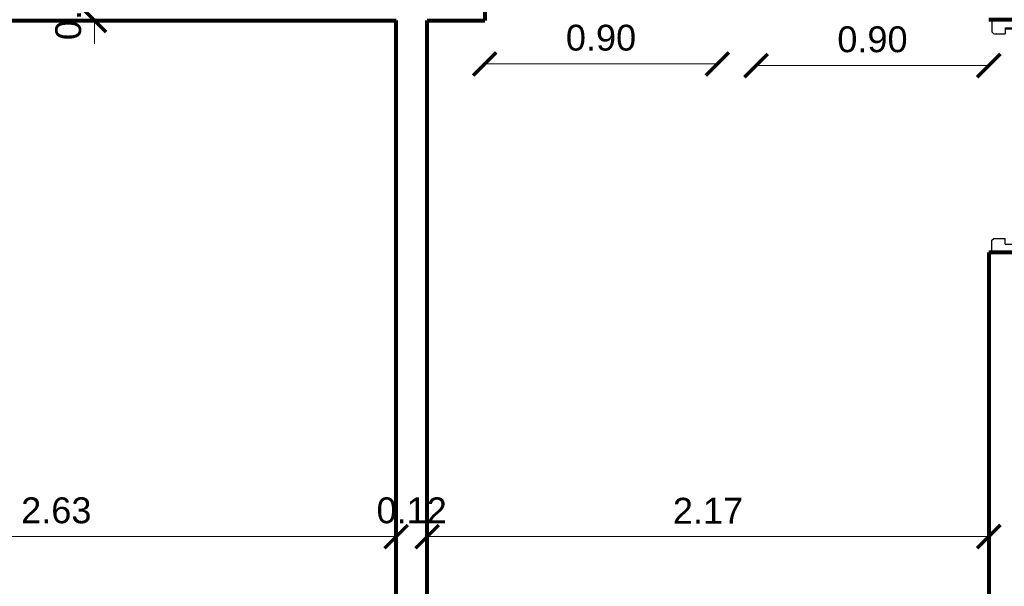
# Model space of a CAD drawing. Header units: inches. Extents: x -2.6 to 11.8, y -3.4 to 32.7.
# Tile 9 of 19: x 2.5 to 6.3, y 7.8 to 9.9. Entities that reach past the tile are written whole.
import ezdxf

# ---------------------------------------------------------------- set-up
doc = ezdxf.new("R2010")
doc.units = ezdxf.units.IN
doc.header["$MEASUREMENT"] = 0
doc.linetypes.add('CONTINUA', pattern=[0])
doc.layers.add('Cotas', color=60, linetype='Continuous')
doc.layers.add('Puertas', color=1, linetype='Continuous')
doc.layers.add('Paredes', color=5, linetype='Continuous', lineweight=80)
doc.styles.get("Standard").update_dxf_attribs({"font": 'arial.ttf'})
doc.dimstyles.new('Cotas', dxfattribs={"dimtxt": 0.1, "dimasz": 0.09, "dimexe": 0.2, "dimexo": 0.4, "dimgap": 0.05, "dimtad": 1, "dimzin": 0, "dimdsep": 46, "dimtxsty": 'Standard', "dimblk": 'ARCHTICK', "dimcen": 0.09, "dimse1": 1, "dimse2": 1, "dimclrd": 60, "dimclre": 256, "dimadec": 0, "dimazin": 0, "dimtfac": 1, "dimtix": 1, "dimtofl": 0, "dimtmove": 1, "dimatfit": 3, "dimfxl": 0, "dimtolj": 1, "dimtzin": 0, "dimlwd": 9, "dimarcsym": 0})

# ---------------------------------------------------------------- blocks, each defined once
blk = doc.blocks.new('puerta2')
at = {"layer": 'Puertas'}
for p, q in [((150.3377, 38.7222), (150.3377, 38.6142)), ((150.3377, 38.7222), (150.3848, 38.7222)), ((150.3377, 38.7222), (150.3377, 38.6142)), ((150.3377, 38.7222), (150.3848, 38.7222)), ((150.3848, 38.7222), (150.3917, 38.7154)), ((150.3848, 38.7222), (150.3917, 38.7154)), ((150.3917, 38.7154), (150.3917, 38.6704)), ((150.3917, 38.7154), (150.3917, 38.6704)), ((151.1906, 38.7222), (151.1837, 38.7154)), ((151.1906, 38.7222), (151.1837, 38.7154)), ((151.1837, 38.7154), (151.1837, 38.6704)), ((151.1837, 38.7154), (151.1837, 38.6704)), ((151.2377, 38.7222), (151.1906, 38.7222)), ((151.2377, 38.7222), (151.1906, 38.7222)), ((151.2377, 38.7222), (151.2377, 38.6142)), ((151.2377, 38.7222), (151.2377, 38.6142)), ((150.369, 38.6704), (150.369, 38.6142)), ((150.369, 38.6704), (150.3917, 38.6704)), ((150.369, 38.6704), (150.369, 38.6142)), ((150.369, 38.6704), (150.3917, 38.6704)), ((150.3712, 38.6682), (150.3712, 38.6142)), ((150.3733, 38.6682), (150.3712, 38.6682)), ((150.3712, 38.6682), (150.3712, 38.6142)), ((150.3733, 38.6682), (150.3712, 38.6682)), ((150.3733, 38.6682), (150.3733, 38.6142)), ((150.3733, 38.6682), (150.3733, 38.6142)), ((151.2064, 38.6704), (151.1837, 38.6704)), ((151.2064, 38.6704), (151.1837, 38.6704)), ((151.2064, 38.6704), (151.2064, 38.6142)), ((151.2064, 38.6704), (151.2064, 38.6142)), ((150.3377, 38.6142), (150.369, 38.6142)), ((150.3377, 38.6142), (150.369, 38.6142)), ((150.3712, 38.6142), (150.3733, 38.6142)), ((150.3712, 38.6142), (150.3733, 38.6142)), ((150.3755, 38.6121), (150.3755, 38.6099)), ((150.3755, 38.6121), (150.4295, 38.6121)), ((150.3755, 38.6121), (150.3755, 38.6099)), ((150.3755, 38.6121), (150.4295, 38.6121)), ((150.4295, 38.6099), (150.3755, 38.6099)), ((150.4295, 38.6099), (150.3755, 38.6099)), ((150.3755, 38.5409), (150.3755, 38.6078)), ((150.4295, 38.6078), (150.3755, 38.6078)), ((150.3755, 38.6078), (150.4295, 38.6078)), ((150.3755, 38.5409), (150.3755, 38.6078)), ((150.4295, 38.6078), (150.3755, 38.6078)), ((150.3755, 38.6078), (150.4295, 38.6078)), ((150.4295, 38.6099), (150.4295, 38.6121)), ((150.4295, 38.6099), (150.4295, 38.6121)), ((150.4295, 38.5066), (150.4295, 38.6078)), ((150.4295, 38.5066), (150.4295, 38.6078)), ((151.2377, 38.6142), (151.2064, 38.6142)), ((151.2377, 38.6142), (151.2064, 38.6142)), ((150.4083, 38.5409), (150.3755, 38.5409)), ((150.4083, 38.5409), (150.3755, 38.5409)), ((150.3824, 38.5387), (150.3755, 38.5387)), ((150.3824, 38.5387), (150.3755, 38.5387)), ((150.3824, 38.5319), (150.3824, 38.5387)), ((150.3824, 38.5319), (150.3824, 38.5387)), ((150.3845, 38.1829), (150.3845, 38.5387)), ((150.3845, 38.2082), (150.3845, 38.5387)), ((150.3845, 38.5387), (150.4061, 38.5387)), ((150.4061, 38.5387), (150.3845, 38.5387)), ((150.3845, 38.1829), (150.3845, 38.5387)), ((150.3845, 38.2082), (150.3845, 38.5387)), ((150.3845, 38.5387), (150.4061, 38.5387)), ((150.4061, 38.5387), (150.3845, 38.5387)), ((150.4061, 38.4998), (150.4061, 38.5387)), ((150.4061, 38.4998), (150.4061, 38.5387)), ((150.4083, 38.4998), (150.4083, 38.5409)), ((150.4083, 38.4998), (150.4083, 38.5409)), ((150.4226, 38.4998), (150.4295, 38.5066)), ((150.4226, 38.4998), (150.4295, 38.5066)), ((150.4295, 38.5066), (150.4295, 37.8845)), ((150.4295, 38.5066), (150.4295, 37.8845)), ((150.4061, 38.4998), (150.4053, 38.4989)), ((150.4061, 38.4998), (150.4053, 38.4989)), ((150.4061, 38.498), (150.4053, 38.4989)), ((150.4061, 38.498), (150.4053, 38.4989)), ((150.4061, 38.1829), (150.4061, 38.498)), ((150.4061, 38.2082), (150.4061, 38.498)), ((150.4061, 38.1829), (150.4061, 38.498)), ((150.4061, 38.2082), (150.4061, 38.498)), ((150.4226, 38.4998), (150.4083, 38.4998)), ((150.4226, 38.4998), (150.4083, 38.4998)), ((150.4131, 38.4998), (150.4131, 37.8913)), ((150.4131, 38.4998), (150.4131, 37.8913)), ((150.4195, 38.4998), (150.4195, 37.8913)), ((150.4195, 38.4998), (150.4195, 37.8913)), ((150.4259, 38.503), (150.4259, 37.8881)), ((150.4259, 38.503), (150.4259, 37.8881)), ((150.4277, 38.5048), (150.4277, 37.8863)), ((150.4277, 38.5048), (150.4277, 37.8863)), ((150.3845, 38.2082), (150.3845, 37.8523)), ((150.3845, 38.2082), (150.3845, 37.8523)), ((150.4061, 38.2082), (150.4061, 37.893)), ((150.4061, 38.2082), (150.4061, 37.893)), ((150.3845, 38.1829), (150.3845, 37.8523)), ((150.3845, 38.1829), (150.3845, 37.8523)), ((150.4061, 38.1829), (150.4061, 37.893)), ((150.4061, 38.1829), (150.4061, 37.893)), ((150.3824, 37.8592), (150.3824, 37.8523)), ((150.3824, 37.8592), (150.3824, 37.8523)), ((150.4061, 37.893), (150.4053, 37.8922)), ((150.4061, 37.893), (150.4053, 37.8922)), ((150.4061, 37.8913), (150.4053, 37.8922)), ((150.4061, 37.8913), (150.4053, 37.8922)), ((150.4061, 37.8913), (150.4061, 37.8523)), ((150.4061, 37.8913), (150.4061, 37.8523)), ((150.4083, 37.8913), (150.4083, 37.8502)), ((150.4226, 37.8913), (150.4083, 37.8913)), ((150.4083, 37.8913), (150.4083, 37.8502)), ((150.4226, 37.8913), (150.4083, 37.8913)), ((150.4226, 37.8913), (150.4295, 37.8845)), ((150.4226, 37.8913), (150.4295, 37.8845)), ((150.4295, 37.8845), (150.4295, 37.7833)), ((150.4295, 37.8845), (150.4295, 37.7833)), ((150.3412, 37.8236), (150.3382, 37.8236)), ((150.3382, 37.8236), (150.3382, 37.8162)), ((150.3412, 37.8236), (150.3382, 37.8236)), ((150.3382, 37.8236), (150.3382, 37.8162)), ((150.3412, 37.8313), (150.3412, 37.8085)), ((150.3412, 37.8313), (150.3412, 37.8085)), ((150.3412, 37.8162), (150.3412, 37.8236)), ((150.3412, 37.8162), (150.3412, 37.8236)), ((150.3593, 37.8372), (150.35, 37.8395)), ((150.3593, 37.8372), (150.35, 37.8395)), ((150.3593, 37.8372), (150.3593, 37.8027)), ((150.3593, 37.8372), (150.3593, 37.8027)), ((150.3593, 37.8301), (150.3654, 37.8301)), ((150.3593, 37.8301), (150.3654, 37.8301)), ((150.3654, 37.8301), (150.3654, 37.8098)), ((150.3654, 37.8301), (150.3654, 37.8098)), ((150.3711, 37.8462), (150.3755, 37.8462)), ((150.3711, 37.8462), (150.3755, 37.8462)), ((150.3824, 37.8523), (150.3755, 37.8523)), ((150.3824, 37.8523), (150.3755, 37.8523)), ((150.4083, 37.8502), (150.3755, 37.8502)), ((150.3755, 37.8502), (150.3755, 37.7833)), ((150.4083, 37.8502), (150.3755, 37.8502)), ((150.3755, 37.8502), (150.3755, 37.7833)), ((150.3845, 37.8523), (150.4061, 37.8523)), ((150.4061, 37.8523), (150.3845, 37.8523)), ((150.3845, 37.8523), (150.4061, 37.8523)), ((150.4061, 37.8523), (150.3845, 37.8523)), ((150.4339, 37.8462), (150.4295, 37.8462)), ((150.4339, 37.8462), (150.4295, 37.8462)), ((150.4457, 37.8301), (150.4396, 37.8301)), ((150.4396, 37.8301), (150.4396, 37.8098)), ((150.4457, 37.8301), (150.4396, 37.8301)), ((150.4396, 37.8301), (150.4396, 37.8098)), ((150.4457, 37.8372), (150.4569, 37.8395)), ((150.4457, 37.8372), (150.4569, 37.8395)), ((150.4457, 37.8372), (150.4457, 37.8027)), ((150.4457, 37.8372), (150.4457, 37.8027)), ((150.4657, 37.8313), (150.4657, 37.8085)), ((150.4657, 37.8313), (150.4657, 37.8085)), ((150.3382, 37.8162), (150.3412, 37.8162)), ((150.3382, 37.8162), (150.3412, 37.8162)), ((150.3593, 37.8027), (150.35, 37.8004)), ((150.3593, 37.8027), (150.35, 37.8004)), ((150.3593, 37.8098), (150.3654, 37.8098)), ((150.3593, 37.8098), (150.3654, 37.8098)), ((150.3711, 37.7936), (150.3755, 37.7936)), ((150.3711, 37.7936), (150.3755, 37.7936)), ((150.4295, 37.7833), (150.3755, 37.7833)), ((150.3755, 37.7833), (150.4295, 37.7833)), ((150.4295, 37.7833), (150.3755, 37.7833)), ((150.3755, 37.7833), (150.4295, 37.7833)), ((150.4339, 37.7936), (150.4295, 37.7936)), ((150.4339, 37.7936), (150.4295, 37.7936)), ((150.4457, 37.8098), (150.4396, 37.8098)), ((150.4457, 37.8098), (150.4396, 37.8098)), ((150.4457, 37.8027), (150.4569, 37.8004)), ((150.4457, 37.8027), (150.4569, 37.8004))]:
    blk.add_line(p, q, dxfattribs=at)
at = {"layer": 'Puertas', "extrusion": (0, 0, -1)}
for centre, major_axis, start_param, end_param in [((150.3733, 38.6121), (0.00153, 0.00153), -1.570796, 4.712389), ((150.3733, 38.6121), (0.00153, 0.00153), -1.570796, 4.712389), ((150.3769, 38.6111), (-0.5865, 0.5865), 2.35245, 3.863557), ((150.3824, 38.5387), (0.00485, 0.00485), 2.356194, 3.926991), ((150.3824, 38.5387), (0.00485, 0.00485), 2.356194, 3.926991), ((150.3824, 37.8523), (-0.00485, 0.00485), 5.497787, 7.068583), ((150.3824, 37.8523), (-0.00485, 0.00485), 5.497787, 7.068583), ((150.3493, 37.8313), (0.00575, 0.00575), 3.926991, 5.579394), ((150.3493, 37.8313), (0.00575, 0.00575), 3.926991, 5.579394), ((150.3455, 37.8463), (-0.0182, 0.0182), 2.357943, 3.03977), ((150.3455, 37.8463), (-0.0182, 0.0182), 2.357943, 3.03977), ((150.4595, 37.8463), (-0.0182, 0.0182), 4.814212, 5.496038), ((150.4595, 37.8463), (-0.0182, 0.0182), 4.814212, 5.496038), ((150.4575, 37.8313), (-0.00575, 0.00575), 0.703791, 2.356194), ((150.4575, 37.8313), (-0.00575, 0.00575), 0.703791, 2.356194), ((150.3493, 37.8085), (-0.00575, 0.00575), 3.845384, 5.497787), ((150.3493, 37.8085), (-0.00575, 0.00575), 3.845384, 5.497787), ((150.3455, 37.7936), (-0.0182, 0.0182), 1.672619, 2.354446), ((150.3455, 37.7936), (-0.0182, 0.0182), 1.672619, 2.354446), ((150.4595, 37.7936), (-0.0182, 0.0182), 5.499536, 6.181362), ((150.4595, 37.7936), (-0.0182, 0.0182), 5.499536, 6.181362), ((150.4575, 37.8085), (-0.00575, 0.00575), 2.356194, 4.008598), ((150.4575, 37.8085), (-0.00575, 0.00575), 2.356194, 4.008598)]:
    blk.add_ellipse(centre, major_axis=major_axis, ratio=1, start_param=start_param, end_param=end_param, dxfattribs=at)
blk = doc.blocks.new('_ArchTick')
at = {"color": 0, "linetype": 'ByBlock', "const_width": 0.15}
blk.add_lwpolyline([(-0.5, -0.5), (0.5, 0.5)], dxfattribs=at)
blk = doc.blocks.new('*D114')
at = {"layer": 'Cotas', "color": 60, "linetype": 'CONTINUA', "lineweight": 9, "transparency": 16777216}
blk.add_line((3.9196, 7.9446), (1.29, 7.9446), dxfattribs=at)
at = {"layer": 'Defpoints', "color": 0, "transparency": 16777216}
for p in [(1.29, 7.9446), (1.29, 7.9446), (3.9196, 7.9446)]:
    blk.add_point(p, dxfattribs=at)
at = {"layer": 'Cotas', "color": 60, "lineweight": 9, "transparency": 16777216, "xscale": 0.09, "yscale": 0.09, "zscale": 0.09, "rotation": 180}
blk.add_blockref('_ArchTick', (1.29, 7.9446), dxfattribs=at)
at = {"layer": 'Cotas', "color": 60, "lineweight": 9, "transparency": 16777216, "xscale": 0.09, "yscale": 0.09, "zscale": 0.09}
blk.add_blockref('_ArchTick', (3.9196, 7.9446), dxfattribs=at)
at = {"layer": 'Cotas', "color": 0, "transparency": 16777216, "insert": (2.6048, 8.0457), "char_height": 0.1, "attachment_point": 5}
blk.add_mtext('\\A1;2.63', dxfattribs=at)
blk = doc.blocks.new('*D130')
at = {"layer": 'Cotas', "color": 60, "linetype": 'CONTINUA', "lineweight": 9, "transparency": 16777216}
blk.add_line((4.2619, 9.7733), (5.1619, 9.7733), dxfattribs=at)
at = {"layer": 'Defpoints', "color": 0, "transparency": 16777216}
for p in [(4.2619, 9.7706), (5.1619, 9.7733), (5.1619, 9.7706)]:
    blk.add_point(p, dxfattribs=at)
at = {"layer": 'Cotas', "color": 60, "lineweight": 9, "transparency": 16777216, "xscale": 0.09, "yscale": 0.09, "zscale": 0.09, "rotation": 180}
blk.add_blockref('_ArchTick', (4.2619, 9.7733), dxfattribs=at)
at = {"layer": 'Cotas', "color": 60, "lineweight": 9, "transparency": 16777216, "xscale": 0.09, "yscale": 0.09, "zscale": 0.09}
blk.add_blockref('_ArchTick', (5.1619, 9.7733), dxfattribs=at)
at = {"layer": 'Cotas', "color": 0, "transparency": 16777216, "insert": (4.7119, 9.8743), "char_height": 0.1, "attachment_point": 5}
blk.add_mtext('\\A1;0.90', dxfattribs=at)
blk = doc.blocks.new('*D132')
at = {"layer": 'Cotas', "color": 60, "linetype": 'CONTINUA', "lineweight": 9, "transparency": 16777216}
blk.add_line((5.3119, 9.7671), (6.2119, 9.7671), dxfattribs=at)
at = {"layer": 'Defpoints', "color": 0, "transparency": 16777216}
for p in [(5.3119, 9.7706), (6.2119, 9.7706), (6.2119, 9.7671)]:
    blk.add_point(p, dxfattribs=at)
at = {"layer": 'Cotas', "color": 60, "lineweight": 9, "transparency": 16777216, "xscale": 0.09, "yscale": 0.09, "zscale": 0.09, "rotation": 180}
blk.add_blockref('_ArchTick', (5.3119, 9.7671), dxfattribs=at)
at = {"layer": 'Cotas', "color": 60, "lineweight": 9, "transparency": 16777216, "xscale": 0.09, "yscale": 0.09, "zscale": 0.09}
blk.add_blockref('_ArchTick', (6.2119, 9.7671), dxfattribs=at)
at = {"layer": 'Cotas', "color": 0, "transparency": 16777216, "insert": (5.7619, 9.8681), "char_height": 0.1, "attachment_point": 5}
blk.add_mtext('\\A1;0.90', dxfattribs=at)
blk = doc.blocks.new('*D133')
at = {"layer": 'Cotas', "color": 60, "linetype": 'CONTINUA', "lineweight": 9, "transparency": 16777216}
blk.add_line((4.0396, 7.9446), (6.2119, 7.9446), dxfattribs=at)
at = {"layer": 'Defpoints', "color": 0, "transparency": 16777216}
for p in [(4.0396, 7.9446), (6.2119, 7.9446), (6.2119, 7.9446)]:
    blk.add_point(p, dxfattribs=at)
at = {"layer": 'Cotas', "color": 60, "lineweight": 9, "transparency": 16777216, "xscale": 0.09, "yscale": 0.09, "zscale": 0.09, "rotation": 180}
blk.add_blockref('_ArchTick', (4.0396, 7.9446), dxfattribs=at)
at = {"layer": 'Cotas', "color": 60, "lineweight": 9, "transparency": 16777216, "xscale": 0.09, "yscale": 0.09, "zscale": 0.09}
blk.add_blockref('_ArchTick', (6.2119, 7.9446), dxfattribs=at)
at = {"layer": 'Cotas', "color": 0, "transparency": 16777216, "insert": (5.1258, 8.0448), "char_height": 0.1, "attachment_point": 5}
blk.add_mtext('\\A1;2.17', dxfattribs=at)
blk = doc.blocks.new('*D171')
at = {"layer": 'Cotas', "color": 60, "linetype": 'CONTINUA', "lineweight": 9, "transparency": 16777216}
for p, q in [((3.9196, 7.9446), (3.8296, 7.9446)), ((4.0396, 7.9446), (4.1296, 7.9446))]:
    blk.add_line(p, q, dxfattribs=at)
at = {"layer": 'Defpoints', "color": 0, "transparency": 16777216}
for p in [(3.9196, 7.9446), (4.0396, 7.9446), (4.0396, 7.9446)]:
    blk.add_point(p, dxfattribs=at)
at = {"layer": 'Cotas', "color": 60, "lineweight": 9, "transparency": 16777216, "xscale": 0.09, "yscale": 0.09, "zscale": 0.09}
blk.add_blockref('_ArchTick', (3.9196, 7.9446), dxfattribs=at)
at = {"layer": 'Cotas', "color": 60, "lineweight": 9, "transparency": 16777216, "xscale": 0.09, "yscale": 0.09, "zscale": 0.09, "rotation": 180}
blk.add_blockref('_ArchTick', (4.0396, 7.9446), dxfattribs=at)
at = {"layer": 'Cotas', "color": 0, "transparency": 16777216, "insert": (3.9796, 8.0457), "char_height": 0.1, "attachment_point": 5}
blk.add_mtext('\\A1;0.12', dxfattribs=at)
blk = doc.blocks.new('*D172')
at = {"layer": 'Cotas', "color": 60, "linetype": 'CONTINUA', "lineweight": 9, "transparency": 16777216}
for p, q in [((2.7526, 10.0614), (2.7526, 10.1514)), ((2.7526, 9.9414), (2.7526, 9.8514))]:
    blk.add_line(p, q, dxfattribs=at)
at = {"layer": 'Defpoints', "color": 0, "transparency": 16777216}
for p in [(2.7526, 10.0614), (2.7526, 9.9414), (2.7526, 9.9414)]:
    blk.add_point(p, dxfattribs=at)
at = {"layer": 'Cotas', "color": 60, "lineweight": 9, "transparency": 16777216, "xscale": 0.09, "yscale": 0.09, "zscale": 0.09}
for p, rotation in [((2.7526, 10.0614), 270), ((2.7526, 9.9414), 90)]:
    blk.add_blockref('_ArchTick', p, dxfattribs=dict(at, rotation=rotation))
at = {"layer": 'Cotas', "color": 0, "transparency": 16777216, "insert": (2.6515, 10.0014), "char_height": 0.1, "attachment_point": 5, "rotation": 90}
blk.add_mtext('\\A1;0.12', dxfattribs=at)

msp = doc.modelspace()

# ---------------------------------------------------------------- linework, layer by layer
at = {"layer": 'Paredes'}
for p, q in [((4.2619, 10.0614), (4.2619, 9.9414)), ((2.2142, 9.9414), (3.9196, 9.9414)), ((3.9196, 5.4111), (3.9196, 9.9414)), ((4.039, 9.9414), (4.2619, 9.9414)), ((4.0396, 5.4111), (4.0396, 9.9414)), ((6.7907, 9.9444), (6.2119, 9.9444)), ((6.3319, 9.0444), (6.2119, 9.0444)), ((6.2119, 9.0444), (6.2119, 5.5672))]:
    msp.add_line(p, q, dxfattribs=at)

# ---------------------------------------------------------------- block references
at = {"layer": 'Puertas', "xscale": -1, "rotation": 90}
msp.add_blockref('puerta2', (44.9462, 160.2821), dxfattribs=at)

# ---------------------------------------------------------------- dimensions: what is measured, and where the dimension line sits
at = {"layer": 'Cotas'}
dim = msp.add_linear_dim(base=(2.7526, 9.9414), p1=(2.7526, 10.0614), p2=(2.7526, 9.9414), angle=270, dimstyle='Cotas', dxfattribs=at)
dim.commit()
dim.dimension.update_dxf_attribs({"geometry": '*D172', "text_midpoint": (2.6515, 10.0014)})
for base, p1, p2, picture, middle in [((5.1619, 9.7733), (4.2619, 9.7706), (5.1619, 9.7706), '*D130', (4.7119, 9.8743)), ((6.2119, 9.7671), (5.3119, 9.7706), (6.2119, 9.7706), '*D132', (5.7619, 9.8681)), ((1.29, 7.9446), (3.9196, 7.9446), (1.29, 7.9446), '*D114', (2.6048, 8.0457)), ((4.0396, 7.9446), (3.9196, 7.9446), (4.0396, 7.9446), '*D171', (3.9796, 8.0457)), ((6.2119, 7.9446), (4.0396, 7.9446), (6.2119, 7.9446), '*D133', (5.1258, 8.0448))]:
    dim = msp.add_linear_dim(base=base, p1=p1, p2=p2, dimstyle='Cotas', dxfattribs=at)
    dim.commit()
    dim.dimension.update_dxf_attribs({"geometry": picture, "text_midpoint": middle})

doc.saveas('drawing.dxf')
